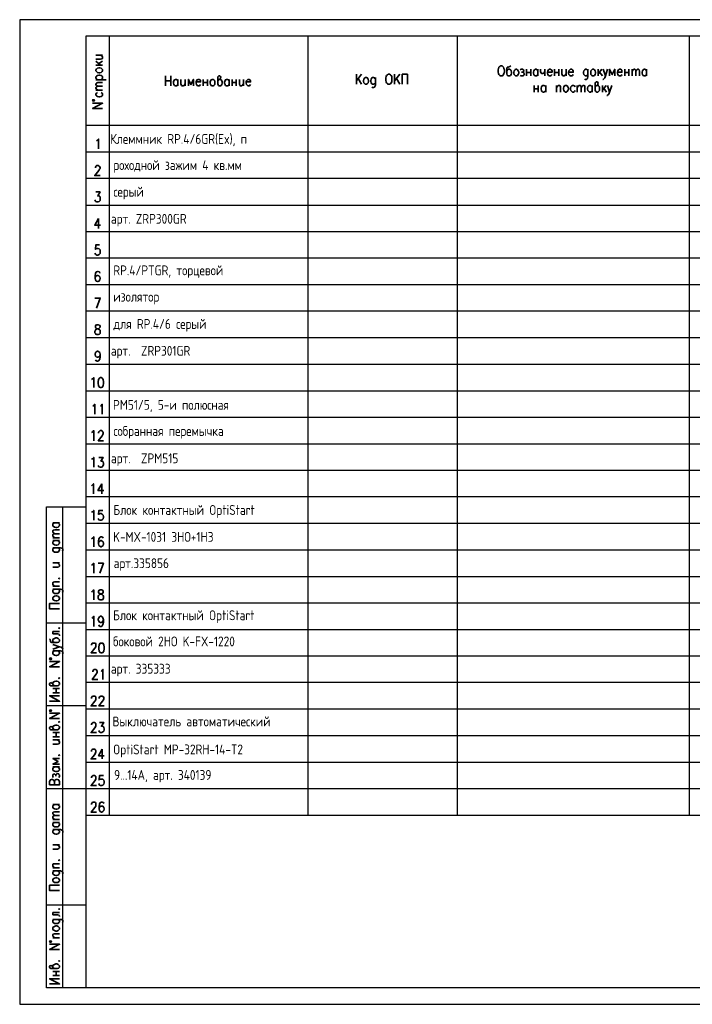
# Model space of a CAD drawing. Header units: millimetres. Extents: x -2 to 2563, y -1050 to -750.
# Tile 6 of 16: x 426 to 631, y -1050 to -750. Entities that reach past the tile are written whole.
import ezdxf

# ---------------------------------------------------------------- set-up
doc = ezdxf.new("R2010")
doc.units = ezdxf.units.MM
doc.layers.add('Cont', color=6, linetype='Continuous')
doc.layers.add('Text', color=3, linetype='Continuous')
doc.styles.add('Style1', font='romans.shx', dxfattribs={"width": 0.8})

msp = doc.modelspace()

# ---------------------------------------------------------------- linework, layer by layer
at = {"color": 7, "linetype": 'Continuous', "lineweight": 25}
for p, q in [((426.2, -750.23), (426.2, -1050.02)), ((850.24, -750.23), (426.2, -750.23)), ((845.26, -790.6), (446.38, -790.6)), ((845.26, -798.63), (446.38, -798.63)), ((845.26, -806.76), (446.38, -806.76)), ((845.26, -814.8), (446.38, -814.8)), ((845.26, -822.84), (446.38, -822.84)), ((845.26, -830.96), (446.38, -830.96)), ((845.26, -839), (446.38, -839)), ((845.26, -847.13), (446.38, -847.13)), ((845.26, -855.17), (446.38, -855.17)), ((845.26, -863.29), (446.38, -863.29)), ((845.26, -871.33), (446.38, -871.33)), ((845.26, -879.46), (446.38, -879.46)), ((845.26, -887.5), (446.38, -887.5)), ((845.26, -895.53), (446.38, -895.53)), ((845.26, -903.66), (446.38, -903.66)), ((845.26, -911.7), (446.38, -911.7)), ((845.26, -919.83), (446.38, -919.83)), ((845.26, -927.86), (446.38, -927.86)), ((845.26, -935.99), (446.38, -935.99)), ((845.26, -944.03), (446.38, -944.03)), ((845.26, -952.07), (446.38, -952.07)), ((845.26, -960.19), (446.38, -960.19)), ((845.26, -968.23), (446.38, -968.23)), ((845.26, -976.36), (446.38, -976.36)), ((845.26, -984.4), (446.38, -984.4)), ((426.2, -1050.02), (850.24, -1050.02))]:
    msp.add_line(p, q, dxfattribs=at)
at = {"color": 7, "linetype": 'Continuous', "lineweight": 35}
for p, q in [((449.44, -760.98), (451.45, -760.98)), ((449.44, -762.9), (450.84, -764.12)), ((449.44, -764.12), (451.45, -764.12)), ((450.32, -763.6), (451.45, -762.81)), ((470.59, -767.35), (470.59, -770.41)), ((472.25, -770.41), (472.25, -767.35)), ((530.35, -766.83), (528.78, -768.84)), ((528.78, -766.83), (528.78, -769.89)), ((542.06, -766.83), (540.4, -768.84)), ((540.4, -766.83), (540.4, -769.89)), ((580.59, -765.34), (580.59, -767.35)), ((580.59, -766.31), (581.9, -766.31)), ((581.9, -765.34), (581.9, -767.35)), ((584.09, -765.34), (584.09, -767.35)), ((586.19, -765.34), (586.19, -767.35)), ((589.16, -765.34), (589.16, -767.35)), ((589.16, -766.31), (590.47, -766.31)), ((590.47, -765.34), (590.47, -767.35)), ((592.65, -765.34), (592.65, -767.35)), ((602.44, -765.34), (602.44, -767.35)), ((603.57, -765.34), (602.44, -766.74)), ((602.87, -766.22), (603.75, -767.35)), ((610.56, -765.34), (610.56, -767.35)), ((610.56, -766.31), (611.79, -766.31)), ((611.79, -765.34), (611.79, -767.35)), ((612.75, -765.34), (612.75, -767.35)), ((617.2, -765.34), (617.2, -767.35)), ((449.44, -768.49), (452.5, -768.49)), ((470.59, -768.84), (472.25, -768.84)), ((474.43, -768.4), (474.43, -770.41)), ((476.62, -768.4), (476.62, -770.41)), ((482.12, -768.4), (482.12, -770.41)), ((482.12, -769.36), (483.43, -769.36)), ((483.43, -768.4), (483.43, -770.41)), ((489.98, -768.4), (489.98, -770.41)), ((490.95, -768.4), (490.95, -770.41)), ((490.95, -769.36), (492.17, -769.36)), ((492.17, -768.4), (492.17, -770.41)), ((494.35, -768.4), (494.35, -770.41)), ((530.35, -769.89), (529.3, -768.14)), ((542.06, -769.89), (541.01, -768.14)), ((582.95, -770.24), (582.95, -772.25)), ((584.18, -770.24), (584.18, -772.25)), ((586.45, -770.24), (586.45, -772.25)), ((589.77, -770.24), (589.77, -772.25)), ((596.06, -770.24), (596.06, -772.25)), ((600.6, -770.24), (600.6, -772.25)), ((603.75, -770.24), (603.75, -772.25)), ((604.88, -770.24), (603.75, -771.72)), ((449.44, -771.72), (451.45, -771.72)), ((582.95, -771.29), (584.18, -771.29)), ((604.18, -771.11), (604.97, -772.25)), ((450.23, -810.78), (450.23, -813.84)), ((451.19, -891.52), (451.19, -894.57)), ((436.34, -903.4), (438.35, -903.4)), ((436.34, -907.94), (438.35, -907.94)), ((436.34, -908.82), (438.35, -908.82)), ((436.34, -915.63), (438.35, -915.63)), ((436.34, -922.71), (438.35, -922.71)), ((436.34, -936.51), (438.35, -936.51)), ((436.34, -953.9), (438.35, -953.9)), ((436.34, -955.21), (438.35, -955.21)), ((437.3, -955.21), (437.3, -953.9)), ((436.34, -967.27), (438.35, -967.27)), ((437.3, -968.58), (437.3, -967.27)), ((436.34, -968.58), (438.35, -968.58)), ((436.34, -969.45), (438.35, -969.45)), ((451.36, -972.34), (451.36, -975.31)), ((436.34, -977.76), (438.35, -977.76)), ((436.34, -989.2), (438.35, -989.2)), ((436.34, -993.75), (438.35, -993.75)), ((436.34, -994.62), (438.35, -994.62)), ((436.34, -1001.43), (438.35, -1001.43)), ((436.34, -1008.51), (438.35, -1008.51)), ((436.34, -1022.06), (438.35, -1022.06)), ((436.34, -1029.74), (438.35, -1029.74)), ((436.34, -1040.05), (438.35, -1040.05)), ((437.3, -1041.28), (437.3, -1040.05)), ((436.34, -1041.28), (438.35, -1041.28))]:
    msp.add_line(p, q, dxfattribs=at)
for points in [[(449.44, -762.2), (450.84, -762.2), (451.28, -762.11), (451.45, -761.85), (451.45, -761.5), (451.28, -761.33), (450.84, -760.98)], [(575.79, -764.3), (575.53, -764.47), (575, -764.65), (574.74, -764.73), (574.65, -765.08), (574.65, -766.74), (574.74, -767.09), (574.83, -767.18), (575.09, -767.35), (575.44, -767.35), (575.7, -767.18), (575.88, -766.92), (576.05, -766.48), (576.05, -766.22), (575.88, -765.78), (575.79, -765.61), (575.7, -765.52), (575.44, -765.34), (575.09, -765.34), (574.83, -765.52), (574.65, -765.78)], [(449.88, -768.49), (449.62, -768.23), (449.44, -767.97), (449.44, -767.62), (449.62, -767.44), (449.88, -767.18), (450.32, -767.09), (450.58, -767.09), (451.01, -767.18), (451.28, -767.44), (451.45, -767.62), (451.45, -767.97), (451.28, -768.23), (451.01, -768.49)], [(486.58, -768.84), (486.75, -768.49), (487.01, -768.4), (487.36, -768.05), (487.45, -767.79), (487.36, -767.53), (487.19, -767.35), (486.84, -767.35), (486.66, -767.53), (486.58, -767.62), (486.58, -769.8), (486.66, -770.06), (486.75, -770.24), (487.01, -770.41), (487.36, -770.41), (487.54, -770.24), (487.8, -769.98), (487.89, -769.54), (487.89, -769.19), (487.8, -768.84), (487.54, -768.49), (487.36, -768.4), (487.01, -768.4)], [(542.76, -769.89), (542.76, -766.83), (544.33, -766.83), (544.33, -769.89)], [(578.67, -765.52), (579.02, -765.34), (579.37, -765.34), (579.72, -765.52), (579.81, -765.78), (579.72, -766.04), (579.46, -766.22), (579.11, -766.22)], [(579.46, -766.22), (579.72, -766.31), (579.81, -766.48), (579.98, -766.74), (579.81, -767.09), (579.72, -767.18), (579.46, -767.35), (579.02, -767.35), (578.67, -767.18)], [(584.09, -766.92), (583.83, -767.18), (583.65, -767.35), (583.3, -767.35), (583.04, -767.18), (582.95, -767.09), (582.87, -766.92), (582.69, -766.48), (582.69, -766.22), (582.87, -765.78), (583.04, -765.52), (583.3, -765.34), (583.65, -765.34), (583.83, -765.52), (584.09, -765.78)], [(584.87, -765.34), (584.87, -766.04), (585.05, -766.48), (585.22, -766.66), (585.57, -766.66), (585.84, -766.48), (586.19, -766.04)], [(586.97, -766.22), (588.37, -766.22), (588.37, -765.87), (588.28, -765.61), (588.11, -765.52), (587.93, -765.34), (587.58, -765.34), (587.32, -765.52), (587.06, -765.78), (586.97, -766.22), (586.97, -766.48), (587.06, -766.92), (587.32, -767.18), (587.58, -767.35), (587.93, -767.35), (588.11, -767.18), (588.37, -766.92)], [(591.34, -765.34), (591.34, -766.74), (591.52, -767.18), (591.69, -767.35), (592.04, -767.35), (592.3, -767.18), (592.65, -766.74)], [(593.44, -766.22), (594.84, -766.22), (594.84, -765.87), (594.75, -765.61), (594.57, -765.52), (594.4, -765.34), (594.05, -765.34), (593.79, -765.52), (593.52, -765.78), (593.44, -766.22), (593.44, -766.48), (593.52, -766.92), (593.79, -767.18), (594.05, -767.35), (594.4, -767.35), (594.57, -767.18), (594.84, -766.92)], [(599.29, -765.78), (599.2, -765.61), (599.12, -765.52), (598.85, -765.34), (598.51, -765.34), (598.33, -765.52), (598.07, -765.78), (597.98, -766.22), (597.98, -766.48), (598.07, -766.92), (598.33, -767.18), (598.51, -767.35), (598.85, -767.35), (599.12, -767.18), (599.29, -766.92)], [(599.29, -765.34), (599.29, -767.62), (599.2, -768.05), (599.12, -768.23), (598.85, -768.4), (598.51, -768.4), (598.33, -768.23)], [(604.62, -767.35), (604.45, -767.97), (604.18, -768.23), (603.92, -768.4), (603.84, -768.4)], [(603.92, -765.34), (604.62, -767.35), (605.32, -765.34)], [(607.51, -767.35), (607.51, -765.34), (606.72, -766.92), (605.93, -765.34), (605.93, -767.35)], [(608.29, -766.22), (609.69, -766.22), (609.69, -765.87), (609.6, -765.61), (609.51, -765.52), (609.25, -765.34), (608.9, -765.34), (608.64, -765.52), (608.47, -765.78), (608.29, -766.22), (608.29, -766.48), (608.47, -766.92), (608.64, -767.18), (608.9, -767.35), (609.25, -767.35), (609.51, -767.18), (609.69, -766.92)], [(612.75, -765.87), (613.1, -765.52), (613.27, -765.34), (613.53, -765.34), (613.8, -765.52), (613.88, -765.87), (613.88, -767.35)], [(613.88, -765.87), (614.23, -765.52), (614.41, -765.34), (614.67, -765.34), (614.93, -765.52), (615.02, -765.87), (615.02, -767.35)], [(617.2, -766.92), (616.94, -767.18), (616.77, -767.35), (616.42, -767.35), (616.16, -767.18), (616.07, -767.09), (615.98, -766.92), (615.81, -766.48), (615.81, -766.22), (615.98, -765.78), (616.16, -765.52), (616.42, -765.34), (616.77, -765.34), (616.94, -765.52), (617.2, -765.78)], [(450.05, -770.5), (449.62, -770.24), (449.44, -769.98), (449.44, -769.71), (449.62, -769.54), (450.05, -769.36), (451.45, -769.36)], [(474.43, -769.98), (474.17, -770.24), (473.99, -770.41), (473.65, -770.41), (473.38, -770.24), (473.3, -770.06), (473.12, -769.98), (473.03, -769.54), (473.03, -769.19), (473.12, -768.84), (473.38, -768.49), (473.65, -768.4), (473.99, -768.4), (474.17, -768.49), (474.43, -768.84)], [(475.31, -768.4), (475.31, -769.8), (475.48, -770.24), (475.65, -770.41), (476, -770.41), (476.27, -770.24), (476.62, -769.8)], [(479.15, -770.41), (479.15, -768.4), (478.36, -769.98), (477.58, -768.4), (477.58, -770.41)], [(479.94, -769.19), (481.33, -769.19), (481.33, -768.93), (481.25, -768.66), (481.07, -768.49), (480.9, -768.4), (480.55, -768.4), (480.29, -768.49), (480.11, -768.84), (479.94, -769.19), (479.94, -769.54), (480.11, -769.98), (480.29, -770.24), (480.55, -770.41), (480.9, -770.41), (481.07, -770.24), (481.33, -769.98)], [(489.98, -769.98), (489.81, -770.24), (489.55, -770.41), (489.2, -770.41), (488.94, -770.24), (488.85, -770.06), (488.76, -769.98), (488.59, -769.54), (488.59, -769.19), (488.76, -768.84), (488.94, -768.49), (489.2, -768.4), (489.55, -768.4), (489.81, -768.49), (489.98, -768.84)], [(493.13, -768.4), (493.13, -769.8), (493.22, -770.24), (493.48, -770.41), (493.83, -770.41), (494, -770.24), (494.35, -769.8)], [(495.23, -769.19), (496.54, -769.19), (496.54, -768.93), (496.45, -768.66), (496.36, -768.49), (496.1, -768.4), (495.75, -768.4), (495.58, -768.49), (495.31, -768.84), (495.23, -769.19), (495.23, -769.54), (495.31, -769.98), (495.58, -770.24), (495.75, -770.41), (496.1, -770.41), (496.36, -770.24), (496.54, -769.98)], [(534.55, -768.32), (534.37, -768.14), (534.28, -767.97), (534.02, -767.88), (533.67, -767.88), (533.5, -767.97), (533.24, -768.32), (533.15, -768.75), (533.15, -769.01), (533.24, -769.45), (533.5, -769.71), (533.67, -769.89), (534.02, -769.89), (534.28, -769.71), (534.55, -769.45)], [(534.55, -767.88), (534.55, -770.15), (534.37, -770.59), (534.28, -770.76), (534.02, -770.85), (533.67, -770.85), (533.5, -770.76)], [(586.45, -771.81), (586.19, -772.07), (585.92, -772.25), (585.57, -772.25), (585.4, -772.07), (585.22, -771.99), (585.14, -771.81), (585.05, -771.37), (585.05, -771.11), (585.14, -770.67), (585.4, -770.41), (585.57, -770.24), (585.92, -770.24), (586.19, -770.41), (586.45, -770.67)], [(589.77, -770.85), (590.12, -770.41), (590.29, -770.24), (590.64, -770.24), (590.9, -770.41), (590.99, -770.67), (590.99, -772.25)], [(595.45, -770.67), (595.19, -770.41), (594.92, -770.24), (594.57, -770.24), (594.4, -770.41), (594.14, -770.67), (594.05, -771.11), (594.05, -771.37), (594.14, -771.81), (594.4, -772.07), (594.57, -772.25), (594.92, -772.25), (595.19, -772.07), (595.45, -771.81)], [(596.06, -770.85), (596.41, -770.41), (596.67, -770.24), (596.93, -770.24), (597.11, -770.41), (597.28, -770.85), (597.28, -772.25)], [(597.28, -770.85), (597.63, -770.41), (597.81, -770.24), (598.07, -770.24), (598.33, -770.41), (598.42, -770.85), (598.42, -772.25)], [(600.6, -771.81), (600.34, -772.07), (600.17, -772.25), (599.82, -772.25), (599.55, -772.07), (599.47, -771.99), (599.29, -771.81), (599.2, -771.37), (599.2, -771.11), (599.29, -770.67), (599.55, -770.41), (599.82, -770.24), (600.17, -770.24), (600.34, -770.41), (600.6, -770.67)], [(601.56, -770.67), (601.74, -770.41), (602, -770.24), (602.35, -769.98), (602.44, -769.63), (602.35, -769.36), (602.18, -769.19), (601.83, -769.19), (601.65, -769.36), (601.56, -769.54), (601.56, -771.72), (601.65, -771.99), (601.74, -772.07), (602, -772.25), (602.35, -772.25), (602.52, -772.07), (602.79, -771.81), (602.87, -771.37), (602.87, -771.11), (602.79, -770.67), (602.52, -770.41), (602.35, -770.24), (602, -770.24)], [(605.23, -770.24), (605.93, -772.25), (606.63, -770.24)], [(450.05, -771.72), (449.62, -771.37), (449.44, -771.11), (449.44, -770.85), (449.62, -770.67), (450.05, -770.5), (451.45, -770.5)], [(449.88, -772.42), (449.62, -772.6), (449.44, -772.86), (449.44, -773.21), (449.62, -773.38), (449.88, -773.65), (450.32, -773.73), (450.58, -773.73), (451.01, -773.65), (451.28, -773.38), (451.45, -773.21), (451.45, -772.86), (451.28, -772.6), (451.01, -772.42)], [(605.93, -772.25), (605.67, -772.86), (605.41, -773.12), (605.23, -773.3), (605.06, -773.3)], [(451.45, -777.23), (448.39, -777.23), (451.45, -775.65), (448.39, -775.65)], [(449.62, -787.1), (449.88, -786.93), (450.23, -786.58), (450.23, -789.55)], [(449.27, -795.31), (449.27, -795.23), (449.35, -794.88), (449.44, -794.79), (449.7, -794.62), (450.14, -794.62), (450.4, -794.79), (450.49, -794.88), (450.67, -795.23), (450.67, -795.49), (450.49, -795.75), (450.32, -796.19), (449.09, -797.67), (450.75, -797.67)], [(449.35, -802.65), (450.67, -802.65), (449.97, -803.88), (450.32, -803.88), (450.49, -803.96), (450.67, -804.14), (450.75, -804.58), (450.75, -804.84), (450.67, -805.28), (450.4, -805.54), (450.05, -805.71), (449.7, -805.71), (449.35, -805.54), (449.27, -805.45), (449.09, -805.1)], [(450.23, -810.78), (449.09, -812.79), (450.84, -812.79)], [(450.49, -818.82), (449.35, -818.82), (449.27, -820.13), (449.35, -819.95), (449.7, -819.87), (450.05, -819.87), (450.4, -819.95), (450.67, -820.3), (450.75, -820.74), (450.75, -821), (450.67, -821.44), (450.4, -821.7), (450.05, -821.88), (449.7, -821.88), (449.35, -821.7), (449.27, -821.61), (449.09, -821.27)], [(450.58, -827.38), (450.49, -827.03), (450.14, -826.94), (449.88, -826.94), (449.53, -827.03), (449.27, -827.47), (449.18, -828.26), (449.18, -828.95), (449.27, -829.48), (449.53, -829.83), (449.88, -829.92), (449.97, -829.92), (450.32, -829.83), (450.58, -829.48), (450.67, -829.04), (450.67, -828.95), (450.58, -828.52), (450.32, -828.26), (449.97, -828.08), (449.88, -828.08), (449.53, -828.26), (449.27, -828.52), (449.18, -828.95)], [(449.62, -838.04), (450.75, -834.98), (449.09, -834.98)], [(450.67, -852.2), (450.58, -852.63), (450.32, -852.9), (449.97, -852.98), (449.88, -852.98), (449.53, -852.9), (449.27, -852.63), (449.18, -852.2), (449.18, -852.02), (449.27, -851.58), (449.53, -851.32), (449.88, -851.15), (449.97, -851.15), (450.32, -851.32), (450.58, -851.58), (450.67, -852.2), (450.67, -852.9), (450.58, -853.59), (450.32, -854.03), (449.97, -854.21), (449.79, -854.21), (449.44, -854.03), (449.27, -853.77)], [(448.13, -859.8), (448.39, -859.62), (448.74, -859.19), (448.74, -862.24)], [(448.48, -867.84), (448.74, -867.75), (449.09, -867.31), (449.09, -870.37)], [(450.84, -867.84), (451.01, -867.75), (451.36, -867.31), (451.36, -870.37)], [(448.13, -875.96), (448.39, -875.79), (448.74, -875.35), (448.74, -878.41)], [(450.23, -876.14), (450.23, -875.96), (450.32, -875.7), (450.49, -875.53), (450.67, -875.35), (451.19, -875.35), (451.36, -875.53), (451.54, -875.7), (451.63, -875.96), (451.63, -876.22), (451.54, -876.57), (451.28, -876.92), (450.14, -878.41), (451.71, -878.41)], [(448.13, -884), (448.39, -883.91), (448.74, -883.48), (448.74, -886.45)], [(450.32, -883.48), (451.63, -883.48), (450.93, -884.61), (451.28, -884.61), (451.54, -884.79), (451.63, -884.87), (451.71, -885.31), (451.71, -885.66), (451.63, -886.01), (451.36, -886.36), (451.01, -886.45), (450.67, -886.45), (450.32, -886.36), (450.23, -886.19), (450.14, -885.92)], [(448.13, -892.13), (448.31, -891.95), (448.66, -891.52), (448.66, -894.57)], [(451.19, -891.52), (450.05, -893.53), (451.8, -893.53)], [(448.13, -900.17), (448.39, -900.08), (448.74, -899.64), (448.74, -902.61)], [(451.54, -899.64), (450.32, -899.64), (450.23, -900.86), (450.32, -900.78), (450.67, -900.6), (451.01, -900.6), (451.36, -900.78), (451.63, -901.04), (451.71, -901.48), (451.71, -901.74), (451.63, -902.18), (451.36, -902.52), (451.01, -902.61), (450.67, -902.61), (450.32, -902.52), (450.23, -902.35), (450.14, -902.09)], [(437.91, -903.4), (438.17, -903.66), (438.35, -903.84), (438.35, -904.19), (438.17, -904.45), (438.08, -904.53), (437.91, -904.71), (437.47, -904.8), (437.21, -904.8), (436.77, -904.71), (436.42, -904.45), (436.34, -904.19), (436.34, -903.84), (436.42, -903.66), (436.77, -903.4)], [(436.86, -906.72), (436.42, -906.37), (436.34, -906.19), (436.34, -905.93), (436.42, -905.67), (436.86, -905.58), (438.35, -905.58)], [(436.86, -907.94), (436.42, -907.59), (436.34, -907.33), (436.34, -907.07), (436.42, -906.89), (436.86, -906.72), (438.35, -906.72)], [(448.13, -908.29), (448.39, -908.12), (448.74, -907.68), (448.74, -910.74)], [(451.63, -908.12), (451.54, -907.85), (451.19, -907.68), (450.93, -907.68), (450.58, -907.85), (450.32, -908.29), (450.23, -908.99), (450.23, -909.69), (450.32, -910.3), (450.58, -910.56), (450.93, -910.74), (451.01, -910.74), (451.36, -910.56), (451.63, -910.3), (451.71, -909.86), (451.71, -909.69), (451.63, -909.25), (451.36, -908.99), (451.01, -908.82), (450.93, -908.82), (450.58, -908.99), (450.32, -909.25), (450.23, -909.69)], [(437.91, -908.82), (438.17, -909.08), (438.35, -909.25), (438.35, -909.6), (438.17, -909.86), (438.08, -909.95), (437.91, -910.13), (437.47, -910.21), (437.21, -910.21), (436.77, -910.13), (436.42, -909.86), (436.34, -909.6), (436.34, -909.25), (436.42, -909.08), (436.77, -908.82)], [(436.77, -911), (436.6, -911.18), (436.42, -911.26), (436.34, -911.44), (436.34, -911.79), (436.42, -912.05), (436.77, -912.31), (437.21, -912.4), (437.47, -912.4), (437.91, -912.31), (438.17, -912.05), (438.35, -911.79), (438.35, -911.44), (438.17, -911.26), (437.91, -911)], [(436.34, -911), (438.61, -911), (439.04, -911.18), (439.22, -911.26), (439.31, -911.44), (439.31, -911.79), (439.22, -912.05)], [(436.34, -916.94), (437.73, -916.94), (438.17, -916.77), (438.35, -916.59), (438.35, -916.24), (438.17, -915.98), (437.73, -915.63)], [(448.13, -916.33), (448.39, -916.16), (448.74, -915.72), (448.74, -918.78)], [(450.58, -918.78), (451.71, -915.72), (450.14, -915.72)], [(436.86, -922.71), (436.42, -922.36), (436.34, -922.1), (436.34, -921.75), (436.42, -921.49), (436.77, -921.4), (438.35, -921.4)], [(436.77, -923.58), (436.6, -923.67), (436.42, -923.84), (436.34, -924.02), (436.34, -924.37), (436.42, -924.63), (436.77, -924.89), (437.21, -924.98), (437.47, -924.98), (437.91, -924.89), (438.17, -924.63), (438.35, -924.37), (438.35, -924.02), (438.17, -923.84), (437.91, -923.58)], [(436.34, -923.58), (438.61, -923.58), (439.04, -923.67), (439.22, -923.84), (439.31, -924.02), (439.31, -924.37), (439.22, -924.63)], [(448.13, -924.46), (448.39, -924.28), (448.74, -923.84), (448.74, -926.9)], [(438.35, -929.61), (435.29, -929.61), (435.29, -927.95), (438.35, -927.95)], [(448.22, -932.49), (448.48, -932.32), (448.83, -931.88), (448.83, -934.94)], [(451.71, -932.93), (451.54, -933.37), (451.36, -933.63), (451.01, -933.81), (450.84, -933.81), (450.49, -933.63), (450.32, -933.37), (450.14, -932.93), (450.14, -932.76), (450.32, -932.32), (450.49, -932.06), (450.84, -931.88), (451.01, -931.88), (451.36, -932.06), (451.54, -932.32), (451.71, -932.93), (451.71, -933.63), (451.54, -934.33), (451.36, -934.77), (451.01, -934.94), (450.75, -934.94), (450.4, -934.77), (450.32, -934.5)], [(436.34, -936.51), (436.34, -937.21), (437.73, -937.21), (438.17, -937.3), (438.35, -937.56), (438.35, -937.82)], [(435.29, -938.7), (435.46, -938.96), (435.55, -939.48), (435.72, -939.75), (435.99, -939.83), (437.73, -939.83), (438.08, -939.75), (438.17, -939.66), (438.35, -939.4), (438.35, -939.05), (438.17, -938.79), (437.91, -938.61), (437.47, -938.44), (437.21, -938.44), (436.77, -938.61), (436.6, -938.7), (436.42, -938.79), (436.34, -939.05), (436.34, -939.4), (436.42, -939.66), (436.77, -939.83)], [(436.34, -941.84), (438.35, -941.15), (436.34, -940.45)], [(438.35, -941.15), (438.87, -941.32), (439.22, -941.58), (439.31, -941.84), (439.31, -941.93)], [(448.13, -940.71), (448.13, -940.53), (448.22, -940.27), (448.31, -940.1), (448.57, -940.01), (449.01, -940.01), (449.27, -940.1), (449.35, -940.27), (449.44, -940.53), (449.44, -940.88), (449.35, -941.15), (449.09, -941.58), (447.96, -942.98), (449.62, -942.98)], [(436.77, -942.37), (436.6, -942.54), (436.42, -942.63), (436.34, -942.89), (436.34, -943.24), (436.42, -943.42), (436.77, -943.68), (437.21, -943.77), (437.47, -943.77), (437.91, -943.68), (438.17, -943.42), (438.35, -943.24), (438.35, -942.89), (438.17, -942.63), (437.91, -942.37)], [(436.34, -942.37), (438.61, -942.37), (439.04, -942.54), (439.22, -942.63), (439.31, -942.89), (439.31, -943.24), (439.22, -943.42)], [(438.35, -947.26), (435.29, -947.26), (438.35, -945.6), (435.29, -945.6)], [(448.48, -948.75), (448.48, -948.66), (448.57, -948.4), (448.66, -948.22), (448.92, -948.05), (449.35, -948.05), (449.62, -948.22), (449.7, -948.4), (449.79, -948.66), (449.79, -948.92), (449.7, -949.18), (449.44, -949.62), (448.31, -951.11), (449.97, -951.11)], [(451.01, -948.66), (451.19, -948.48), (451.54, -948.05), (451.54, -951.11)], [(436.77, -953.03), (436.42, -952.77), (436.34, -952.59), (435.99, -952.24), (435.72, -952.07), (435.46, -952.24), (435.29, -952.33), (435.29, -952.68), (435.46, -952.94), (435.55, -953.03), (437.73, -953.03), (438.08, -952.94), (438.17, -952.77), (438.35, -952.59), (438.35, -952.24), (438.17, -951.98), (437.91, -951.72), (437.47, -951.63), (437.21, -951.63), (436.77, -951.72), (436.42, -951.98), (436.34, -952.24), (436.34, -952.59)], [(435.29, -957.75), (438.35, -957.75), (435.29, -956.09), (438.35, -956.09)], [(448.13, -956.87), (448.13, -956.7), (448.22, -956.44), (448.31, -956.26), (448.57, -956.17), (449.01, -956.17), (449.27, -956.26), (449.35, -956.44), (449.44, -956.7), (449.44, -957.05), (449.35, -957.31), (449.09, -957.75), (447.96, -959.14), (449.62, -959.14)], [(450.4, -956.87), (450.4, -956.7), (450.49, -956.44), (450.67, -956.26), (450.84, -956.17), (451.36, -956.17), (451.54, -956.26), (451.71, -956.44), (451.8, -956.7), (451.8, -957.05), (451.71, -957.31), (451.45, -957.75), (450.32, -959.14), (451.89, -959.14)], [(438.35, -962.99), (435.29, -962.99), (438.35, -961.42), (435.29, -961.42)], [(436.77, -966.4), (436.42, -966.13), (436.34, -965.87), (435.99, -965.52), (435.72, -965.44), (435.46, -965.52), (435.29, -965.7), (435.29, -966.05), (435.46, -966.22), (435.55, -966.4), (437.73, -966.4), (438.08, -966.22), (438.17, -966.13), (438.35, -965.87), (438.35, -965.52), (438.17, -965.35), (437.91, -965.09), (437.47, -965), (437.21, -965), (436.77, -965.09), (436.42, -965.35), (436.34, -965.52), (436.34, -965.87)], [(448.13, -964.91), (448.13, -964.82), (448.22, -964.47), (448.31, -964.39), (448.57, -964.21), (449.01, -964.21), (449.27, -964.39), (449.35, -964.47), (449.44, -964.82), (449.44, -965.09), (449.35, -965.35), (449.09, -965.79), (447.96, -967.27), (449.62, -967.27)], [(450.49, -964.21), (451.8, -964.21), (451.1, -965.35), (451.45, -965.35), (451.71, -965.52), (451.8, -965.7), (451.89, -966.13), (451.89, -966.4), (451.8, -966.83), (451.54, -967.1), (451.19, -967.27), (450.84, -967.27), (450.49, -967.1), (450.4, -966.92), (450.32, -966.66)], [(436.34, -970.77), (437.73, -970.77), (438.17, -970.68), (438.35, -970.42), (438.35, -970.07), (438.17, -969.8), (437.73, -969.45)], [(448.04, -973.04), (448.04, -972.86), (448.13, -972.6), (448.31, -972.43), (448.48, -972.34), (449.01, -972.34), (449.18, -972.43), (449.27, -972.6), (449.44, -972.86), (449.44, -973.12), (449.27, -973.47), (449.09, -973.91), (447.96, -975.31), (449.53, -975.31)], [(451.36, -972.34), (450.23, -974.35), (451.98, -974.35)], [(451.36, -972.34), (450.23, -974.35), (451.98, -974.35)], [(438.35, -975.22), (436.34, -975.22), (437.91, -976.1), (436.34, -976.88), (438.35, -976.88)], [(437.91, -977.76), (438.17, -978.02), (438.35, -978.28), (438.35, -978.63), (438.17, -978.8), (438.08, -978.98), (437.91, -979.07), (437.47, -979.15), (437.21, -979.15), (436.77, -979.07), (436.42, -978.8), (436.34, -978.63), (436.34, -978.28), (436.42, -978.02), (436.77, -977.76)], [(436.42, -980.99), (436.34, -980.64), (436.34, -980.29), (436.42, -980.03), (436.77, -979.85), (437.03, -980.03), (437.21, -980.2), (437.21, -980.55)], [(437.21, -980.2), (437.3, -980.03), (437.47, -979.85), (437.73, -979.77), (438.08, -979.85), (438.17, -980.03), (438.35, -980.2), (438.35, -980.64), (438.17, -980.99)], [(435.29, -982.21), (435.29, -983.17), (438.35, -983.17), (438.35, -982.21), (438.17, -981.86), (438.08, -981.69), (437.73, -981.6), (437.3, -981.6), (437.03, -981.69), (436.86, -981.86), (436.77, -982.21), (436.77, -983.17)], [(435.29, -982.21), (435.46, -981.86), (435.55, -981.69), (435.9, -981.6), (436.16, -981.6), (436.42, -981.69), (436.6, -981.86), (436.77, -982.21)], [(448.13, -981.08), (448.13, -980.99), (448.22, -980.64), (448.31, -980.55), (448.57, -980.38), (449.01, -980.38), (449.27, -980.55), (449.35, -980.64), (449.44, -980.99), (449.44, -981.25), (449.35, -981.51), (449.09, -981.95), (447.96, -983.44), (449.62, -983.44)], [(451.71, -980.38), (450.49, -980.38), (450.4, -981.69), (450.49, -981.51), (450.84, -981.43), (451.19, -981.43), (451.54, -981.51), (451.8, -981.77), (451.89, -982.21), (451.89, -982.56), (451.8, -983), (451.54, -983.26), (451.19, -983.44), (450.84, -983.44), (450.49, -983.26), (450.4, -983.09), (450.32, -982.82)], [(437.91, -989.2), (438.17, -989.46), (438.35, -989.64), (438.35, -989.99), (438.17, -990.25), (438.08, -990.34), (437.91, -990.51), (437.47, -990.6), (437.21, -990.6), (436.77, -990.51), (436.42, -990.25), (436.34, -989.99), (436.34, -989.64), (436.42, -989.46), (436.77, -989.2)], [(448.13, -989.2), (448.13, -989.03), (448.22, -988.77), (448.31, -988.59), (448.57, -988.42), (449.01, -988.42), (449.27, -988.59), (449.35, -988.77), (449.44, -989.03), (449.44, -989.29), (449.35, -989.64), (449.09, -990.08), (447.96, -991.47), (449.62, -991.47)], [(451.8, -988.85), (451.71, -988.59), (451.36, -988.42), (451.1, -988.42), (450.75, -988.59), (450.49, -989.03), (450.4, -989.73), (450.4, -990.51), (450.49, -991.04), (450.75, -991.3), (451.1, -991.47), (451.19, -991.47), (451.54, -991.3), (451.8, -991.04), (451.89, -990.6), (451.89, -990.51), (451.8, -990.08), (451.54, -989.73), (451.19, -989.64), (451.1, -989.64), (450.75, -989.73), (450.49, -990.08), (450.4, -990.51)], [(436.86, -992.52), (436.42, -992.17), (436.34, -992), (436.34, -991.74), (436.42, -991.56), (436.86, -991.39), (438.35, -991.39)], [(436.86, -993.75), (436.42, -993.4), (436.34, -993.13), (436.34, -992.87), (436.42, -992.7), (436.86, -992.52), (438.35, -992.52)], [(437.91, -994.62), (438.17, -994.88), (438.35, -995.06), (438.35, -995.41), (438.17, -995.67), (438.08, -995.76), (437.91, -995.93), (437.47, -996.02), (437.21, -996.02), (436.77, -995.93), (436.42, -995.67), (436.34, -995.41), (436.34, -995.06), (436.42, -994.88), (436.77, -994.62)], [(436.77, -996.8), (436.6, -996.98), (436.42, -997.07), (436.34, -997.33), (436.34, -997.68), (436.42, -997.85), (436.77, -998.11), (437.21, -998.2), (437.47, -998.2), (437.91, -998.11), (438.17, -997.85), (438.35, -997.68), (438.35, -997.33), (438.17, -997.07), (437.91, -996.8)], [(436.34, -996.8), (438.61, -996.8), (439.04, -996.98), (439.22, -997.07), (439.31, -997.33), (439.31, -997.68), (439.22, -997.85)], [(436.34, -1002.75), (437.73, -1002.75), (438.17, -1002.57), (438.35, -1002.4), (438.35, -1002.05), (438.17, -1001.78), (437.73, -1001.43)], [(436.86, -1008.51), (436.42, -1008.16), (436.34, -1007.9), (436.34, -1007.55), (436.42, -1007.29), (436.77, -1007.2), (438.35, -1007.2)], [(436.77, -1009.39), (436.6, -1009.56), (436.42, -1009.65), (436.34, -1009.91), (436.34, -1010.17), (436.42, -1010.43), (436.77, -1010.7), (437.21, -1010.78), (437.47, -1010.78), (437.91, -1010.7), (438.17, -1010.43), (438.35, -1010.17), (438.35, -1009.91), (438.17, -1009.65), (437.91, -1009.39)], [(436.34, -1009.39), (438.61, -1009.39), (439.04, -1009.56), (439.22, -1009.65), (439.31, -1009.91), (439.31, -1010.17), (439.22, -1010.43)], [(438.35, -1015.41), (435.29, -1015.41), (435.29, -1013.75), (438.35, -1013.75)], [(436.34, -1022.06), (436.34, -1022.75), (437.73, -1022.75), (438.17, -1022.84), (438.35, -1023.1), (438.35, -1023.28)], [(436.77, -1024.15), (436.6, -1024.24), (436.42, -1024.33), (436.34, -1024.59), (436.34, -1024.94), (436.42, -1025.11), (436.77, -1025.38), (437.21, -1025.46), (437.47, -1025.46), (437.91, -1025.38), (438.17, -1025.11), (438.35, -1024.94), (438.35, -1024.59), (438.17, -1024.33), (437.91, -1024.15)], [(436.34, -1024.15), (438.61, -1024.15), (439.04, -1024.24), (439.22, -1024.33), (439.31, -1024.59), (439.31, -1024.94), (439.22, -1025.11)], [(436.86, -1029.74), (436.42, -1029.39), (436.34, -1029.22), (436.34, -1028.87), (436.42, -1028.61), (436.77, -1028.52), (438.35, -1028.52)], [(438.35, -1033.33), (435.29, -1033.33), (438.35, -1031.75), (435.29, -1031.75)], [(436.77, -1039.09), (436.42, -1038.92), (436.34, -1038.66), (435.99, -1038.31), (435.72, -1038.22), (435.46, -1038.31), (435.29, -1038.39), (435.29, -1038.74), (435.46, -1039.01), (435.55, -1039.09), (437.73, -1039.09), (438.08, -1039.01), (438.17, -1038.92), (438.35, -1038.66), (438.35, -1038.31), (438.17, -1038.05), (437.91, -1037.87), (437.47, -1037.7), (437.21, -1037.7), (436.77, -1037.87), (436.42, -1038.05), (436.34, -1038.31), (436.34, -1038.66)], [(435.29, -1043.81), (438.35, -1043.81), (435.29, -1042.24), (438.35, -1042.24)]]:
    msp.add_lwpolyline(points, dxfattribs=at)
for points in [[(572.64, -764.3), (573.17, -764.3), (573.34, -764.47), (573.6, -764.73), (573.69, -765.08), (573.87, -765.52), (573.87, -766.22), (573.69, -766.66), (573.6, -766.92), (573.34, -767.18), (573.17, -767.35), (572.64, -767.35), (572.47, -767.18), (572.21, -766.92), (572.12, -766.66), (571.94, -766.22), (571.94, -765.52), (572.12, -765.08), (572.21, -764.73), (572.47, -764.47)], [(449.44, -765.78), (449.44, -765.43), (449.62, -765.26), (449.88, -765), (450.32, -764.91), (450.58, -764.91), (451.01, -765), (451.28, -765.26), (451.45, -765.43), (451.45, -765.78), (451.28, -766.04), (451.01, -766.31), (450.58, -766.39), (450.32, -766.39), (449.88, -766.31), (449.62, -766.04)], [(538.48, -766.83), (538.91, -766.83), (539.18, -767), (539.35, -767.27), (539.53, -767.53), (539.61, -767.97), (539.61, -768.75), (539.53, -769.19), (539.35, -769.45), (539.18, -769.71), (538.91, -769.89), (538.48, -769.89), (538.22, -769.71), (537.95, -769.45), (537.87, -769.19), (537.78, -768.75), (537.78, -767.97), (537.87, -767.53), (537.95, -767.27), (538.22, -767)], [(577.27, -765.34), (577.62, -765.34), (577.88, -765.52), (578.06, -765.78), (578.23, -766.22), (578.23, -766.48), (578.06, -766.92), (577.88, -767.18), (577.62, -767.35), (577.27, -767.35), (577.1, -767.18), (576.84, -766.92), (576.75, -766.48), (576.75, -766.22), (576.84, -765.78), (577.1, -765.52)], [(600.69, -765.34), (601.04, -765.34), (601.3, -765.52), (601.56, -765.78), (601.65, -766.22), (601.65, -766.48), (601.56, -766.92), (601.3, -767.18), (601.04, -767.35), (600.69, -767.35), (600.52, -767.18), (600.25, -766.92), (600.17, -766.48), (600.17, -766.22), (600.25, -765.78), (600.52, -765.52)], [(484.83, -768.4), (485.18, -768.4), (485.35, -768.49), (485.62, -768.84), (485.7, -769.19), (485.7, -769.54), (485.62, -769.98), (485.35, -770.24), (485.18, -770.41), (484.83, -770.41), (484.57, -770.24), (484.31, -769.98), (484.22, -769.54), (484.22, -769.19), (484.31, -768.84), (484.57, -768.49)], [(531.49, -767.88), (531.84, -767.88), (532.1, -767.97), (532.36, -768.32), (532.45, -768.75), (532.45, -769.01), (532.36, -769.45), (532.1, -769.71), (531.84, -769.89), (531.49, -769.89), (531.31, -769.71), (531.05, -769.45), (530.96, -769.01), (530.96, -768.75), (531.05, -768.32), (531.31, -767.97)], [(592.39, -770.24), (592.74, -770.24), (593, -770.41), (593.18, -770.67), (593.35, -771.11), (593.35, -771.37), (593.18, -771.81), (593, -772.07), (592.74, -772.25), (592.39, -772.25), (592.21, -772.07), (591.95, -771.81), (591.86, -771.37), (591.86, -771.11), (591.95, -770.67), (592.21, -770.41)], [(448.74, -774.61), (448.48, -774.61), (448.39, -774.78), (448.48, -774.96), (448.74, -775.04), (448.92, -774.96), (449.01, -774.78), (448.92, -774.61)], [(449.7, -843.11), (449.35, -843.2), (449.27, -843.55), (449.27, -843.81), (449.35, -844.07), (449.62, -844.25), (450.05, -844.33), (450.4, -844.51), (450.67, -844.77), (450.75, -845.12), (450.75, -845.56), (450.67, -845.82), (450.49, -845.99), (450.14, -846.08), (449.7, -846.08), (449.35, -845.99), (449.27, -845.82), (449.09, -845.56), (449.09, -845.12), (449.27, -844.77), (449.44, -844.51), (449.79, -844.33), (450.32, -844.25), (450.49, -844.07), (450.67, -843.81), (450.67, -843.55), (450.49, -843.2), (450.14, -843.11)], [(450.84, -859.19), (450.49, -859.36), (450.23, -859.8), (450.14, -860.5), (450.14, -860.93), (450.23, -861.72), (450.49, -862.07), (450.84, -862.24), (451.01, -862.24), (451.36, -862.07), (451.63, -861.72), (451.71, -860.93), (451.71, -860.5), (451.63, -859.8), (451.36, -859.36), (451.01, -859.19)], [(438.08, -920.35), (438.17, -920.44), (438.35, -920.35), (438.17, -920.26)], [(436.34, -926.55), (436.34, -926.2), (436.42, -926.03), (436.77, -925.77), (437.21, -925.68), (437.47, -925.68), (437.91, -925.77), (438.17, -926.03), (438.35, -926.2), (438.35, -926.55), (438.17, -926.82), (437.91, -927.08), (437.47, -927.16), (437.21, -927.16), (436.77, -927.08), (436.42, -926.82)], [(450.67, -923.84), (450.32, -924.02), (450.23, -924.28), (450.23, -924.54), (450.32, -924.81), (450.58, -924.98), (451.01, -925.16), (451.36, -925.24), (451.63, -925.59), (451.71, -925.85), (451.71, -926.29), (451.63, -926.55), (451.54, -926.73), (451.19, -926.9), (450.67, -926.9), (450.32, -926.73), (450.23, -926.55), (450.14, -926.29), (450.14, -925.85), (450.23, -925.59), (450.49, -925.24), (450.84, -925.16), (451.28, -924.98), (451.54, -924.81), (451.63, -924.54), (451.63, -924.28), (451.54, -924.02), (451.19, -923.84)], [(438.08, -935.47), (438.17, -935.55), (438.35, -935.47), (438.17, -935.38)], [(451.01, -940.01), (450.67, -940.1), (450.4, -940.53), (450.32, -941.32), (450.32, -941.76), (450.4, -942.46), (450.67, -942.89), (451.01, -942.98), (451.19, -942.98), (451.54, -942.89), (451.8, -942.46), (451.89, -941.76), (451.89, -941.32), (451.8, -940.53), (451.54, -940.1), (451.19, -940.01)], [(435.55, -944.55), (435.37, -944.64), (435.29, -944.81), (435.37, -944.99), (435.55, -945.08), (435.81, -944.99), (435.9, -944.81), (435.81, -944.64)], [(438.08, -950.67), (438.17, -950.84), (438.35, -950.67), (438.17, -950.58)], [(435.55, -960.37), (435.37, -960.46), (435.29, -960.63), (435.37, -960.8), (435.55, -960.8), (435.81, -960.8), (435.9, -960.63), (435.81, -960.46)], [(438.08, -964.04), (438.17, -964.21), (438.35, -964.04), (438.17, -963.95)], [(438.08, -974.17), (438.17, -974.35), (438.35, -974.17), (438.17, -974.09)], [(438.08, -1006.15), (438.17, -1006.33), (438.35, -1006.15), (438.17, -1006.07)], [(436.34, -1012.44), (436.34, -1012.09), (436.42, -1011.83), (436.77, -1011.57), (437.21, -1011.48), (437.47, -1011.48), (437.91, -1011.57), (438.17, -1011.83), (438.35, -1012.09), (438.35, -1012.44), (438.17, -1012.62), (437.91, -1012.88), (437.47, -1012.97), (437.21, -1012.97), (436.77, -1012.88), (436.42, -1012.62)], [(438.08, -1021.01), (438.17, -1021.09), (438.35, -1021.01), (438.17, -1020.92)], [(436.34, -1027.12), (436.34, -1026.77), (436.42, -1026.51), (436.77, -1026.34), (437.21, -1026.16), (437.47, -1026.16), (437.91, -1026.34), (438.17, -1026.51), (438.35, -1026.77), (438.35, -1027.12), (438.17, -1027.39), (437.91, -1027.56), (437.47, -1027.73), (437.21, -1027.73), (436.77, -1027.56), (436.42, -1027.39)], [(435.55, -1030.71), (435.37, -1030.79), (435.29, -1030.97), (435.37, -1031.05), (435.55, -1031.14), (435.81, -1031.05), (435.9, -1030.97), (435.81, -1030.79)], [(438.08, -1036.82), (438.17, -1036.91), (438.35, -1036.82), (438.17, -1036.73)]]:
    msp.add_lwpolyline(points, close=True, dxfattribs=at)
at = {"layer": 'Cont', "color": 7}
for p, q in [((446.38, -755.21), (446.38, -1044.95)), ((845.26, -755.21), (446.38, -755.21)), ((453.46, -755.21), (453.46, -992.52)), ((514.01, -755.21), (514.01, -992.52)), ((559.45, -755.21), (559.45, -992.52)), ((630.14, -755.21), (630.14, -992.52)), ((845.26, -782.47), (446.38, -782.47)), ((434.33, -1044.95), (434.33, -898.59)), ((434.33, -898.59), (446.38, -898.59)), ((439.31, -1044.95), (439.31, -898.59)), ((434.33, -933.89), (446.38, -933.89)), ((446.38, -959.14), (434.33, -959.14)), ((446.38, -984.4), (434.33, -984.4)), ((845.26, -992.52), (446.38, -992.52)), ((446.38, -1019.78), (434.33, -1019.78)), ((446.38, -1044.95), (434.33, -1044.95)), ((845.26, -1044.95), (446.38, -1044.95))]:
    msp.add_line(p, q, dxfattribs=at)

# ---------------------------------------------------------------- texts
at = {"layer": 'Text', "style": 'Style1', "width": 0.8}
for s, p in [(' Клеммник RP.4/6GR(Ex), п', (452.23, -788.04)), ('роходной зажим 4 кв.мм', (454.76, -796)), ('серый', (454.76, -804.13)), (' арт. ZRP300GR', (452.4, -812.36)), ('RP.4/PTGR, торцевой', (454.73, -828.04)), ('изолятор ', (454.73, -836.08)), ('для RP.4/6 серый', (454.78, -844.37)), (' арт.  ZRP301GR', (452.38, -852.54)), ('PM51/5, 5-и полюсная ', (454.65, -869)), ('собранная перемычка', (454.76, -876.96)), (' арт.  ZPM515', (452.4, -885.28)), ('Блок контактный OptiStart ', (454.73, -901.01)), ('K-MX-1031 3НО+1НЗ ', (454.67, -909.21)), ('арт.335856 ', (454.83, -917.22)), ('Блок контактный OptiStart ', (454.65, -933.07)), ('боковой 2НО K-FX-1220 ', (454.65, -941.03)), (' арт. 335333', (452.39, -949.35)), ('Выключатель автоматический ', (454.49, -965.4)), ('OptiStart MP-32RH-14-T2 ', (454.67, -973.92)), ('9...14A, арт. 340139', (454.95, -981.68))]:
    msp.add_text(s, height=3, dxfattribs=at).set_placement(p)

doc.saveas('drawing.dxf')
